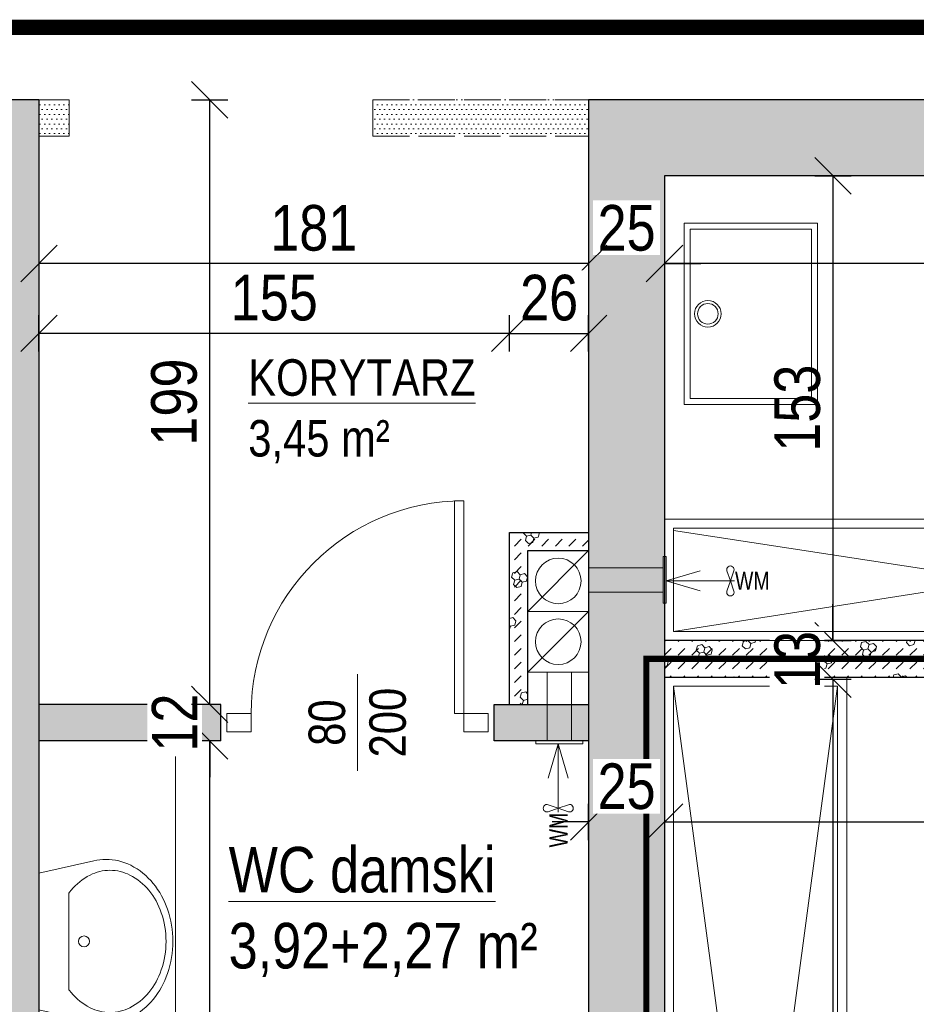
# Model space of a CAD drawing. Header units: millimetres. Extents: x 31175 to 52214, y -18116 to -5516.
# Tile 69 of 155: x 32552 to 32847, y -6679 to -6355. Entities that reach past the tile are written whole.
import ezdxf

# ---------------------------------------------------------------- set-up
doc = ezdxf.new("R2010")
doc.units = ezdxf.units.MM
for name, pattern in [('ACAD_ISO02W100', [15, 12, -3]), ('ACAD_ISO03W100', [30, 12, -18]), ('ACAD_ISO05W100', [33, 24, -3, 0, -3, 0, -3])]:
    doc.linetypes.add(name, pattern=pattern)
doc.layers.get('Defpoints').update_dxf_attribs({"color": 6})
for name, color, linetype, lineweight in [('A-ARM', 225, 'Continuous', 0), ('A-ciekie', 161, 'Continuous', 9), ('A-DRZ', 154, 'Continuous', 0), ('A-opis', 130, 'Continuous', 9), ('A-wymiar', 177, 'Continuous', 0), ('A_opis_drzwi', 60, 'Continuous', 0), ('A_p_poż', 7, 'Continuous', 0), ('A_SCIANA_ISTN', 253, 'Continuous', 25), ('A_SCINAN_PROJ_DZIALOWA', 5, 'Continuous', 30)]:
    doc.layers.add(name, color=color, linetype=linetype, lineweight=lineweight)
for name, color, linetype, lineweight, true_color in [('A-MEB', 7, 'Continuous', 0, 0x849491), ('A-wyposaż_kuchni', 9, 'Continuous', 13, 0x808080), ('A_SCIANA DO WYBURZENIA', 7, 'ACAD_ISO02W100', 18, 0xf7833b), ('S_KRESKOWANIE_SC_ISTN', 7, 'Continuous', 0, 0x878787)]:
    doc.layers.add(name, color=color, linetype=linetype, lineweight=lineweight, true_color=true_color)
doc.styles.add('BIKWYM', font='BIKROMSW.SHX', dxfattribs={"width": 0.8})
doc.styles.add('wymiary', font='ARIALN.TTF')
doc.dimstyles.new('anka', dxfattribs={"dimtxt": 15, "dimasz": 12, "dimexe": 6, "dimexo": 0.0625, "dimgap": 4, "dimtad": 1, "dimdec": 0, "dimzin": 0, "dimdsep": 46, "dimtxsty": 'wymiary', "dimblk": 'OBLIQUE', "dimcen": 0.09, "dimclrt": 7, "dimadec": 0, "dimazin": 0, "dimtfac": 1, "dimtdec": 0, "dimtix": 1, "dimtofl": 0, "dimtmove": 0, "dimatfit": 3, "dimldrblk": 'OBLIQUE', "dimfxl": 6, "dimfxlon": 1, "dimtfill": 1, "dimtolj": 1, "dimtzin": 0, "dimarcsym": 0})
pattern_1 = [(15, (-1.139, -4.25), (3.882286, 14.4888864), [1.46647, -13.53353]), (15, (0.657, -2.453), (3.882286, 14.4888864), [1.46647, -13.53353]), (15, (-1.796, -1.796), (3.882286, 14.4888864), [1.46647, -13.53353]), (15, (0, 0), (3.882286, 14.4888864), [1.46647, -13.53353]), (15, (-2.453, 0.657), (3.882286, 14.4888864), [1.46647, -13.53353]), (75, (-2.833, -0.759), (-10.6066007, 10.6066014), [1.46647, -13.53353]), (75, (-2.176, -3.213), (-10.6066007, 10.6066014), [1.46647, -13.53353]), (75, (-0.38, -1.417), (-10.6066007, 10.6066014), [1.46647, -13.53353]), (75, (0.278, -3.87), (-10.6066007, 10.6066014), [1.46647, -13.53353]), (75, (2.074, -2.074), (-10.6066007, 10.6066014), [1.46647, -13.53353]), (315, (-2.176, -3.213), (14.4888866, 3.882285), [1.46647, -13.53353]), (315, (-2.833, -0.759), (14.4888866, 3.882285), [1.46647, -13.53353]), (315, (-0.38, -1.417), (14.4888866, 3.882285), [1.46647, -13.53353]), (315, (1.417, 0.38), (14.4888866, 3.882285), [1.46647, -13.53353]), (315, (-1.037, 1.037), (14.4888866, 3.882285), [1.46647, -13.53353]), (45, (0, 0), (4e-16, 4.49012806), [3.175, -3.175])]

# ---------------------------------------------------------------- blocks, each defined once
blk = doc.blocks.new('_OBLIQUE')
at = {"color": 0, "linetype": 'ByBlock'}
blk.add_line((-0.5, -0.5), (0.5, 0.5), dxfattribs=at)
blk = doc.blocks.new('*D203')
at = {"layer": 'A-wymiar', "color": 0, "lineweight": -2, "transparency": 16777216}
for p, q in [((32764.51, -6613.43), (32764.51, -6625.43)), ((33019.51, -6613.43), (33019.51, -6625.43)), ((32764.51, -6619.43), (33019.51, -6619.43))]:
    blk.add_line(p, q, dxfattribs=at)
at = {"layer": 'Defpoints', "color": 0, "transparency": 16777216}
for p in [(32764.51, -6571.73), (33019.51, -6571.73), (33019.51, -6619.43)]:
    blk.add_point(p, dxfattribs=at)
at = {"layer": 'A-wymiar', "color": 0, "lineweight": -2, "transparency": 16777216, "xscale": 12, "yscale": 12, "zscale": 12, "rotation": 180}
blk.add_blockref('_OBLIQUE', (32764.51, -6619.43), dxfattribs=at)
at = {"layer": 'A-wymiar', "color": 0, "lineweight": -2, "transparency": 16777216, "xscale": 12, "yscale": 12, "zscale": 12}
blk.add_blockref('_OBLIQUE', (33019.51, -6619.43), dxfattribs=at)
at = {"layer": 'A-wymiar', "color": 7, "lineweight": 9, "transparency": 16777216, "insert": (32892.01, -6607.77), "char_height": 15, "attachment_point": 5, "style": 'wymiary', "bg_fill": 3, "box_fill_scale": 1.1, "bg_fill_color": 256, "bg_fill_true_color": 13158600, "bg_fill_transparency": 0}
blk.add_mtext('\\A1;255', dxfattribs=at)
blk = doc.blocks.new('*D217')
at = {"layer": 'A-wymiar', "color": 0, "lineweight": -2, "transparency": 16777216}
for p, q in [((32813.94, -6406.73), (32825.94, -6406.73)), ((32819.94, -6406.73), (32819.94, -6559.73)), ((32813.94, -6559.73), (32825.94, -6559.73))]:
    blk.add_line(p, q, dxfattribs=at)
at = {"layer": 'Defpoints', "color": 0, "transparency": 16777216}
for p in [(32764.51, -6406.73), (32764.51, -6559.73), (32819.94, -6559.73)]:
    blk.add_point(p, dxfattribs=at)
at = {"layer": 'A-wymiar', "color": 0, "lineweight": -2, "transparency": 16777216, "xscale": 12, "yscale": 12, "zscale": 12}
for p, rotation in [((32819.94, -6406.73), 90), ((32819.94, -6559.73), 270)]:
    blk.add_blockref('_OBLIQUE', p, dxfattribs=dict(at, rotation=rotation))
at = {"layer": 'A-wymiar', "color": 7, "lineweight": 9, "transparency": 16777216, "insert": (32808.28, -6483.23), "char_height": 15, "attachment_point": 5, "rotation": 90, "style": 'wymiary', "bg_fill": 3, "box_fill_scale": 1.1, "bg_fill_color": 256, "bg_fill_true_color": 13158600, "bg_fill_transparency": 0}
blk.add_mtext('\\A1;153', dxfattribs=at)
blk = doc.blocks.new('*D218')
at = {"layer": 'A-wymiar', "color": 0, "lineweight": -2, "transparency": 16777216}
for p, q in [((32819.94, -6559.73), (32819.94, -6547.73)), ((32813.94, -6559.73), (32825.94, -6559.73)), ((32813.94, -6572.48), (32825.94, -6572.48)), ((32819.94, -6572.48), (32819.94, -6584.48))]:
    blk.add_line(p, q, dxfattribs=at)
at = {"layer": 'Defpoints', "color": 0, "transparency": 16777216}
for p in [(32764.51, -6559.73), (32762.65, -6572.48), (32819.94, -6572.48)]:
    blk.add_point(p, dxfattribs=at)
at = {"layer": 'A-wymiar', "color": 0, "lineweight": -2, "transparency": 16777216, "xscale": 12, "yscale": 12, "zscale": 12}
for p, rotation in [((32819.94, -6559.73), 270), ((32819.94, -6572.48), 90)]:
    blk.add_blockref('_OBLIQUE', p, dxfattribs=dict(at, rotation=rotation))
at = {"layer": 'A-wymiar', "color": 7, "lineweight": 9, "transparency": 16777216, "insert": (32808.28, -6566.1), "char_height": 15, "attachment_point": 5, "rotation": 90, "style": 'wymiary', "bg_fill": 3, "box_fill_scale": 1.1, "bg_fill_color": 256, "bg_fill_true_color": 13158600, "bg_fill_transparency": 0}
blk.add_mtext('\\A1;13', dxfattribs=at)
blk = doc.blocks.new('*D219')
at = {"layer": 'A-wymiar', "color": 0, "lineweight": -2, "transparency": 16777216}
for p, q in [((32813.94, -6572.48), (32825.94, -6572.48)), ((32819.94, -6572.48), (32819.94, -6981.73)), ((32813.94, -6981.73), (32825.94, -6981.73))]:
    blk.add_line(p, q, dxfattribs=at)
at = {"layer": 'Defpoints', "color": 0, "transparency": 16777216}
for p in [(32762.65, -6572.48), (32764.51, -6981.73), (32819.94, -6981.73)]:
    blk.add_point(p, dxfattribs=at)
at = {"layer": 'A-wymiar', "color": 0, "lineweight": -2, "transparency": 16777216, "xscale": 12, "yscale": 12, "zscale": 12}
for p, rotation in [((32819.94, -6572.48), 90), ((32819.94, -6981.73), 270)]:
    blk.add_blockref('_OBLIQUE', p, dxfattribs=dict(at, rotation=rotation))
at = {"layer": 'A-wymiar', "color": 7, "lineweight": 9, "transparency": 16777216, "insert": (32808.28, -6777.1), "char_height": 15, "attachment_point": 5, "rotation": 90, "style": 'wymiary', "bg_fill": 3, "box_fill_scale": 1.1, "bg_fill_color": 256, "bg_fill_true_color": 13158600, "bg_fill_transparency": 0}
blk.add_mtext('\\A1;409', dxfattribs=at)
blk = doc.blocks.new('DYBY2002-B03x0208')
at = {"layer": 'A-ARM'}
for p, q in [((-25, 0), (-29.51, 20.09)), ((25, 0), (29.51, 20.09)), ((-17.69, 11), (17.69, 11)), ((-25, 0), (25, 0))]:
    blk.add_line(p, q, dxfattribs=at)
for points in [[(29.51, 20.09, 0.055281), (30, 24.5, 0.117889), (27.82, 33.61, 0.104524), (21.21, 41.82, 0.089899), (11.74, 47.07, 0.081729), (0, 49, 0.081729), (-11.74, 47.07, 0.089899), (-21.21, 41.82, 0.104524), (-27.82, 33.61, 0.117889), (-30, 24.5, 0.117889)], [(17.69, 11, 0.011961), (18.68, 11.77, 0.104524), (24.25, 18.7, 0.117889), (26, 26, 0.117889), (24.25, 33.3, 0.104524), (18.68, 40.23, 0.089899), (10.46, 44.78, 0.081729), (0, 46.5, 0.081729), (-10.46, 44.78, 0.089899), (-18.68, 40.23, 0.104524), (-24.25, 33.3, 0.117889), (-26, 26, 0.117889)], [(-26, 26, 0.117889), (-24.25, 18.7, 0.104524), (-18.68, 11.77, 0.011961), (-17.69, 11, 0.081729)], [(-30, 24.5, 0.055281), (-29.51, 20.09, 0.104524)]]:
    blk.add_lwpolyline(points, format="xyb", dxfattribs=at)
blk.add_circle((0, 16.5), 2, dxfattribs=at)
blk = doc.blocks.new('*D442')
at = {"layer": 'A-wymiar', "color": 0, "lineweight": -2, "transparency": 16777216}
for p, q in [((32739.51, -6625.43), (32739.51, -6613.43)), ((32764.51, -6613.43), (32764.51, -6625.43)), ((32739.51, -6619.43), (32727.51, -6619.43)), ((32764.51, -6619.43), (32776.51, -6619.43))]:
    blk.add_line(p, q, dxfattribs=at)
at = {"layer": 'Defpoints', "color": 0, "transparency": 16777216}
for p in [(32764.51, -6571.73), (32739.51, -6619.43), (32739.51, -6629.48)]:
    blk.add_point(p, dxfattribs=at)
at = {"layer": 'A-wymiar', "color": 0, "lineweight": -2, "transparency": 16777216, "xscale": 12, "yscale": 12, "zscale": 12}
blk.add_blockref('_OBLIQUE', (32739.51, -6619.43), dxfattribs=at)
at = {"layer": 'A-wymiar', "color": 0, "lineweight": -2, "transparency": 16777216, "xscale": 12, "yscale": 12, "zscale": 12, "rotation": 180}
blk.add_blockref('_OBLIQUE', (32764.51, -6619.43), dxfattribs=at)
at = {"layer": 'A-wymiar', "color": 7, "lineweight": 9, "transparency": 16777216, "insert": (32752.01, -6607.77), "char_height": 15, "attachment_point": 5, "style": 'wymiary', "bg_fill": 3, "box_fill_scale": 1.1, "bg_fill_color": 256, "bg_fill_true_color": 13158600, "bg_fill_transparency": 0}
blk.add_mtext('\\A1;25', dxfattribs=at)
blk = doc.blocks.new('*D469')
at = {"layer": 'A-wymiar', "color": 0, "lineweight": -2, "transparency": 16777216}
for p, q in [((32764.51, -6429.62), (32764.51, -6441.62)), ((32987.51, -6429.62), (32987.51, -6441.62)), ((32987.51, -6435.62), (32764.51, -6435.62))]:
    blk.add_line(p, q, dxfattribs=at)
at = {"layer": 'Defpoints', "color": 0, "transparency": 16777216}
for p in [(32764.51, -6406.73), (32987.51, -6406.73), (32764.51, -6435.62)]:
    blk.add_point(p, dxfattribs=at)
at = {"layer": 'A-wymiar', "color": 0, "lineweight": -2, "transparency": 16777216, "xscale": 12, "yscale": 12, "zscale": 12, "rotation": 180}
blk.add_blockref('_OBLIQUE', (32764.51, -6435.62), dxfattribs=at)
at = {"layer": 'A-wymiar', "color": 0, "lineweight": -2, "transparency": 16777216, "xscale": 12, "yscale": 12, "zscale": 12}
blk.add_blockref('_OBLIQUE', (32987.51, -6435.62), dxfattribs=at)
at = {"layer": 'A-wymiar', "color": 7, "transparency": 16777216, "insert": (32876.01, -6423.96), "char_height": 15, "attachment_point": 5, "style": 'wymiary', "bg_fill": 3, "box_fill_scale": 1.1, "bg_fill_color": 256, "bg_fill_true_color": 13158600, "bg_fill_transparency": 0}
blk.add_mtext('\\A1;223', dxfattribs=at)
blk = doc.blocks.new('*D470')
at = {"layer": 'A-wymiar', "color": 0, "lineweight": -2, "transparency": 16777216}
for p, q in [((32739.51, -6429.62), (32739.51, -6441.62)), ((32764.51, -6429.62), (32764.51, -6441.62)), ((32739.51, -6435.62), (32727.51, -6435.62)), ((32764.51, -6435.62), (32776.51, -6435.62))]:
    blk.add_line(p, q, dxfattribs=at)
at = {"layer": 'Defpoints', "color": 0, "transparency": 16777216}
for p in [(32739.51, -6393.73), (32764.51, -6406.73), (32739.51, -6435.62)]:
    blk.add_point(p, dxfattribs=at)
at = {"layer": 'A-wymiar', "color": 0, "lineweight": -2, "transparency": 16777216, "xscale": 12, "yscale": 12, "zscale": 12}
blk.add_blockref('_OBLIQUE', (32739.51, -6435.62), dxfattribs=at)
at = {"layer": 'A-wymiar', "color": 0, "lineweight": -2, "transparency": 16777216, "xscale": 12, "yscale": 12, "zscale": 12, "rotation": 180}
blk.add_blockref('_OBLIQUE', (32764.51, -6435.62), dxfattribs=at)
at = {"layer": 'A-wymiar', "color": 7, "transparency": 16777216, "insert": (32752.01, -6423.96), "char_height": 15, "attachment_point": 5, "style": 'wymiary', "bg_fill": 3, "box_fill_scale": 1.1, "bg_fill_color": 256, "bg_fill_true_color": 13158600, "bg_fill_transparency": 0}
blk.add_mtext('\\A1;25', dxfattribs=at)
blk = doc.blocks.new('*D471')
at = {"layer": 'A-wymiar', "color": 0, "lineweight": -2, "transparency": 16777216}
for p, q in [((32558.51, -6429.62), (32558.51, -6441.62)), ((32739.51, -6429.62), (32739.51, -6441.62)), ((32739.51, -6435.62), (32558.51, -6435.62))]:
    blk.add_line(p, q, dxfattribs=at)
at = {"layer": 'Defpoints', "color": 0, "transparency": 16777216}
for p in [(32558.51, -6393.73), (32739.51, -6393.73), (32558.51, -6435.62)]:
    blk.add_point(p, dxfattribs=at)
at = {"layer": 'A-wymiar', "color": 0, "lineweight": -2, "transparency": 16777216, "xscale": 12, "yscale": 12, "zscale": 12, "rotation": 180}
blk.add_blockref('_OBLIQUE', (32558.51, -6435.62), dxfattribs=at)
at = {"layer": 'A-wymiar', "color": 0, "lineweight": -2, "transparency": 16777216, "xscale": 12, "yscale": 12, "zscale": 12}
blk.add_blockref('_OBLIQUE', (32739.51, -6435.62), dxfattribs=at)
at = {"layer": 'A-wymiar', "color": 7, "transparency": 16777216, "insert": (32649.01, -6423.96), "char_height": 15, "attachment_point": 5, "style": 'wymiary', "bg_fill": 3, "box_fill_scale": 1.1, "bg_fill_color": 256, "bg_fill_true_color": 13158600, "bg_fill_transparency": 0}
blk.add_mtext('\\A1;181', dxfattribs=at)
blk = doc.blocks.new('*D523')
at = {"layer": 'A-wymiar', "color": 0, "lineweight": -2, "transparency": 16777216}
for p, q in [((32618.34, -6592.73), (32608.74, -6592.73)), ((32614.74, -6809.73), (32614.74, -6592.73)), ((32610.58, -6809.73), (32620.74, -6809.73))]:
    blk.add_line(p, q, dxfattribs=at)
at = {"layer": 'Defpoints', "color": 0, "transparency": 16777216}
for p in [(32614.74, -6592.73), (32618.4, -6592.73), (32610.51, -6809.73)]:
    blk.add_point(p, dxfattribs=at)
at = {"layer": 'A-wymiar', "color": 0, "lineweight": -2, "transparency": 16777216, "xscale": 12, "yscale": 12, "zscale": 12}
for p, rotation in [((32614.74, -6592.73), 90), ((32614.74, -6809.73), 270)]:
    blk.add_blockref('_OBLIQUE', p, dxfattribs=dict(at, rotation=rotation))
at = {"layer": 'A-wymiar', "color": 7, "lineweight": 9, "transparency": 16777216, "insert": (32603.21, -6701.23), "char_height": 15, "attachment_point": 5, "rotation": 90, "style": 'wymiary', "bg_fill": 3, "box_fill_scale": 1.1, "bg_fill_color": 256, "bg_fill_true_color": 13158600, "bg_fill_transparency": 0}
blk.add_mtext('\\A1;217', dxfattribs=at)
blk = doc.blocks.new('*D524')
at = {"layer": 'A-wymiar', "color": 0, "lineweight": -2, "transparency": 16777216}
for p, q in [((32614.74, -6580.73), (32614.74, -6568.73)), ((32618.34, -6580.73), (32608.74, -6580.73)), ((32618.34, -6592.73), (32608.74, -6592.73)), ((32614.74, -6592.73), (32614.74, -6604.73))]:
    blk.add_line(p, q, dxfattribs=at)
at = {"layer": 'Defpoints', "color": 0, "transparency": 16777216}
for p in [(32614.74, -6580.73), (32618.4, -6580.73), (32618.4, -6592.73)]:
    blk.add_point(p, dxfattribs=at)
at = {"layer": 'A-wymiar', "color": 0, "lineweight": -2, "transparency": 16777216, "xscale": 12, "yscale": 12, "zscale": 12}
for p, rotation in [((32614.74, -6580.73), 270), ((32614.74, -6592.73), 90)]:
    blk.add_blockref('_OBLIQUE', p, dxfattribs=dict(at, rotation=rotation))
at = {"layer": 'A-wymiar', "color": 7, "lineweight": 9, "transparency": 16777216, "insert": (32603.21, -6586.73), "char_height": 15, "attachment_point": 5, "rotation": 90, "style": 'wymiary', "bg_fill": 3, "box_fill_scale": 1.1, "bg_fill_color": 256, "bg_fill_true_color": 13158600, "bg_fill_transparency": 0}
blk.add_mtext('\\A1;12', dxfattribs=at)
blk = doc.blocks.new('*D525')
at = {"layer": 'A-wymiar', "color": 0, "lineweight": -2, "transparency": 16777216}
for p, q in [((32608.74, -6381.73), (32620.74, -6381.73)), ((32614.74, -6580.73), (32614.74, -6381.73)), ((32618.34, -6580.73), (32608.74, -6580.73))]:
    blk.add_line(p, q, dxfattribs=at)
at = {"layer": 'Defpoints', "color": 0, "transparency": 16777216}
for p in [(32558.51, -6381.73), (32614.74, -6381.73), (32618.4, -6580.73)]:
    blk.add_point(p, dxfattribs=at)
at = {"layer": 'A-wymiar', "color": 0, "lineweight": -2, "transparency": 16777216, "xscale": 12, "yscale": 12, "zscale": 12}
for p, rotation in [((32614.74, -6381.73), 90), ((32614.74, -6580.73), 270)]:
    blk.add_blockref('_OBLIQUE', p, dxfattribs=dict(at, rotation=rotation))
at = {"layer": 'A-wymiar', "color": 7, "lineweight": 9, "transparency": 16777216, "insert": (32603.08, -6481.23), "char_height": 15, "attachment_point": 5, "rotation": 90, "style": 'wymiary', "bg_fill": 3, "box_fill_scale": 1.1, "bg_fill_color": 256, "bg_fill_true_color": 13158600, "bg_fill_transparency": 0}
blk.add_mtext('\\A1;199', dxfattribs=at)
blk = doc.blocks.new('*D526')
at = {"layer": 'A-wymiar', "color": 0, "lineweight": -2, "transparency": 16777216}
for p, q in [((32713.51, -6464.59), (32713.51, -6452.59)), ((32739.51, -6464.59), (32739.51, -6452.59)), ((32713.51, -6458.59), (32739.51, -6458.59))]:
    blk.add_line(p, q, dxfattribs=at)
at = {"layer": 'Defpoints', "color": 0, "transparency": 16777216}
for p in [(32739.51, -6458.59), (32713.51, -6524.1), (32739.51, -6524.1)]:
    blk.add_point(p, dxfattribs=at)
at = {"layer": 'A-wymiar', "color": 0, "lineweight": -2, "transparency": 16777216, "xscale": 12, "yscale": 12, "zscale": 12, "rotation": 180}
blk.add_blockref('_OBLIQUE', (32713.51, -6458.59), dxfattribs=at)
at = {"layer": 'A-wymiar', "color": 0, "lineweight": -2, "transparency": 16777216, "xscale": 12, "yscale": 12, "zscale": 12}
blk.add_blockref('_OBLIQUE', (32739.51, -6458.59), dxfattribs=at)
at = {"layer": 'A-wymiar', "color": 7, "transparency": 16777216, "insert": (32726.51, -6446.93), "char_height": 15, "attachment_point": 5, "style": 'wymiary', "bg_fill": 3, "box_fill_scale": 1.1, "bg_fill_color": 256, "bg_fill_true_color": 13158600, "bg_fill_transparency": 0}
blk.add_mtext('\\A1;26', dxfattribs=at)
blk = doc.blocks.new('*D527')
at = {"layer": 'A-wymiar', "color": 0, "lineweight": -2, "transparency": 16777216}
for p, q in [((32558.51, -6464.59), (32558.51, -6452.59)), ((32713.51, -6464.59), (32713.51, -6452.59)), ((32713.51, -6458.59), (32558.51, -6458.59))]:
    blk.add_line(p, q, dxfattribs=at)
at = {"layer": 'Defpoints', "color": 0, "transparency": 16777216}
for p in [(32558.51, -6458.59), (32713.51, -6524.1), (32558.51, -6580.73)]:
    blk.add_point(p, dxfattribs=at)
at = {"layer": 'A-wymiar', "color": 0, "lineweight": -2, "transparency": 16777216, "xscale": 12, "yscale": 12, "zscale": 12, "rotation": 180}
blk.add_blockref('_OBLIQUE', (32558.51, -6458.59), dxfattribs=at)
at = {"layer": 'A-wymiar', "color": 0, "lineweight": -2, "transparency": 16777216, "xscale": 12, "yscale": 12, "zscale": 12}
blk.add_blockref('_OBLIQUE', (32713.51, -6458.59), dxfattribs=at)
at = {"layer": 'A-wymiar', "color": 7, "transparency": 16777216, "insert": (32636.01, -6446.93), "char_height": 15, "attachment_point": 5, "style": 'wymiary', "bg_fill": 3, "box_fill_scale": 1.1, "bg_fill_color": 256, "bg_fill_true_color": 13158600, "bg_fill_transparency": 0}
blk.add_mtext('\\A1;155', dxfattribs=at)
blk = doc.blocks.new('DRZWI-RZ-41')
at = {"layer": 'A-DRZ'}
for points in [[(9, 43), (3, 43), (3, 35), (9, 35)], [(9, -43), (3, -43), (3, -35), (9, -35)]]:
    blk.add_lwpolyline(points, close=True, dxfattribs=at)
for points in [[(9, -35), (9, -32), (79, -32)], [(79, -35), (79, -32)]]:
    blk.add_lwpolyline(points, dxfattribs=at)
at = {"layer": 'A-DRZ', "extrusion": (0, 0, -1)}
blk.add_lwpolyline([(-9, -35), (-79, -35)], dxfattribs=at)
at = {"layer": 'A-DRZ', "color": 1, "extrusion": (0, 0, -1)}
blk.add_arc((-9, -35), 70, 90, 180, dxfattribs=at)

msp = doc.modelspace()

# ---------------------------------------------------------------- hatches: boundary and pattern name
at = {"layer": 'A_SCIANA DO WYBURZENIA', "transparency": 33554687}
h = msp.add_hatch(dxfattribs=at)
h.set_pattern_fill('DOTS', color=256)
h.paths.add_polyline_path([(32568.51, -6381.73), (32558.51, -6381.73), (32558.51, -6393.73), (32568.51, -6393.73)])
h = msp.add_hatch(dxfattribs=at)
h.set_pattern_fill('DOTS', color=256)
h.paths.add_polyline_path([(32739.51, -6381.73), (32668.51, -6381.73), (32668.51, -6393.73), (32739.51, -6393.73)])
at = {"layer": 'A_SCINAN_PROJ_DZIALOWA', "lineweight": 9, "true_color": 0x27773c, "transparency": 33554610}
h = msp.add_hatch(dxfattribs=at)
h.set_pattern_fill('GAZOBETON S100 ISO 1J', color=97, pattern_type=2)
h.set_pattern_definition(pattern_1)
h.paths.add_polyline_path([(32739.51, -6524.1), (32713.51, -6524.1), (32713.51, -6580.73), (32719.51, -6580.73), (32719.51, -6530.1), (32739.51, -6530.1)])
h = msp.add_hatch(dxfattribs=at)
h.set_pattern_fill('GAZOBETON S100 ISO 1J', color=97, pattern_type=2)
h.set_pattern_definition(pattern_1)
h.paths.add_polyline_path([(33019.51, -6559.73), (32764.51, -6559.73), (32764.51, -6571.73), (33019.51, -6571.73)])
at = {"layer": 'S_KRESKOWANIE_SC_ISTN', "transparency": 33554559}
h = msp.add_hatch(color=256, dxfattribs=at)
h.dxf.hatch_style = 1
h.paths.add_polyline_path([(32584.51, -6821.73), (32610.51, -6821.73), (32610.51, -6809.73), (32558.51, -6809.73), (32558.51, -6629.48), (32558.51, -6381.73), (32546.51, -6381.73), (32546.51, -7006.73), (32692.01, -7006.73), (32692.01, -6981.73), (32584.51, -6981.73)])
h = msp.add_hatch(color=256, dxfattribs=at)
h.dxf.hatch_style = 1
h.paths.add_polyline_path([(33229.96, -6381.73), (32739.51, -6381.73), (32739.51, -6809.73), (32700.51, -6809.73), (32700.51, -6821.73), (32726.51, -6821.73), (32726.51, -6981.73), (32692.01, -6981.73), (32692.01, -7006.73), (32782.09, -7006.73), (32782.09, -7006.73), (32859.01, -7006.73), (32859.01, -6981.73), (32764.51, -6981.73), (32764.51, -6827.62), (32764.51, -6406.73), (33229.96, -6406.73)])
h = msp.add_hatch(color=256, dxfattribs=at)
h.dxf.hatch_style = 1
h.paths.add_polyline_path([(32618.4, -6580.73), (32558.51, -6580.73), (32558.51, -6592.73), (32618.4, -6592.73)])
h = msp.add_hatch(color=256, dxfattribs=at)
h.dxf.hatch_style = 1
h.paths.add_polyline_path([(32739.51, -6580.73), (32708.4, -6580.73), (32708.4, -6592.73), (32739.51, -6592.73)])

# ---------------------------------------------------------------- linework, layer by layer
at = {"layer": 'A-ciekie'}
for points in [[(32719.51, -6530.1), (32719.51, -6550.1), (32739.51, -6550.1), (32739.51, -6530.1), (32719.51, -6530.1)], [(32739.51, -6530.1), (32719.51, -6550.1)], [(32719.51, -6550.1), (32719.51, -6570.1), (32739.51, -6570.1), (32739.51, -6550.1), (32719.51, -6550.1)], [(32739.51, -6550.1), (32719.51, -6570.1)], [(32725.86, -6570.1), (32725.86, -6592.73)]]:
    msp.add_lwpolyline(points, dxfattribs=at)
for centre in [(32729.51, -6540.1), (32729.51, -6560.1)]:
    msp.add_circle(centre, 7.5, dxfattribs=at)
at = {"layer": 'A-MEB'}
for points in [[(32824.51, -6571.73), (32824.51, -6981.73), (32764.51, -6981.73), (32764.51, -6571.73)], [(32821.51, -6574.73), (32821.51, -6978.73), (32767.51, -6978.73), (32767.51, -6574.73)]]:
    msp.add_lwpolyline(points, close=True, dxfattribs=at)
for points in [[(32767.51, -6574.73), (32821.51, -6978.73)], [(32821.51, -6574.73), (32767.51, -6978.73)]]:
    msp.add_lwpolyline(points, dxfattribs=at)
at = {"layer": 'A-opis', "color": 156, "linetype": 'ACAD_ISO03W100', "true_color": 0x0f468a, "const_width": 5}
msp.add_lwpolyline([(32546.51, -7006.73), (32546.51, -6357.85), (35344.05, -6357.85), (35344.05, -7084.53), (32740.01, -7084.53)], dxfattribs=at)
at = {"layer": 'A-wyposaż_kuchni'}
msp.add_lwpolyline([(32603.51, -6592.73), (32558.51, -6592.73), (32558.51, -6809.73), (32603.51, -6809.73)], close=True, dxfattribs=at)
at = {"layer": 'A_SCIANA DO WYBURZENIA', "transparency": 33554687}
for p, q in [((32558.51, -6381.73), (32568.51, -6381.73)), ((32568.51, -6381.73), (32568.51, -6393.73)), ((32668.51, -6381.73), (32739.51, -6381.73)), ((32668.51, -6381.73), (32668.51, -6393.73)), ((32558.51, -6393.73), (32568.51, -6393.73)), ((32668.51, -6393.73), (32739.51, -6393.73))]:
    msp.add_line(p, q, dxfattribs=at)
at = {"layer": 'A_SCIANA_ISTN'}
for p, q in [((32558.51, -6381.73), (32479.62, -6381.73)), ((32558.51, -6381.73), (32558.51, -6393.73)), ((32558.51, -6381.73), (32558.51, -6809.73)), ((32739.51, -6381.73), (32739.51, -6809.73)), ((33229.96, -6381.73), (32739.51, -6381.73)), ((32739.51, -6381.73), (32739.51, -6393.73)), ((32739.51, -6381.73), (32739.51, -6809.73)), ((33229.96, -6406.73), (32764.51, -6406.73)), ((32764.51, -6406.73), (32764.51, -6981.73)), ((32764.51, -6406.73), (32764.51, -6981.73))]:
    msp.add_line(p, q, dxfattribs=at)
for points in [[(32618.4, -6592.73), (32618.4, -6580.73), (32558.51, -6580.73)], [(32618.4, -6592.73), (32558.51, -6592.73)]]:
    msp.add_lwpolyline(points, dxfattribs=at)
at = {"layer": 'A_SCINAN_PROJ_DZIALOWA'}
msp.add_lwpolyline([(33019.51, -6559.73), (32764.51, -6559.73), (32764.51, -6571.73), (33019.51, -6571.73)], close=True, dxfattribs=at)

# ---------------------------------------------------------------- block references
at = {"layer": 'A-ARM', "xscale": -0.9, "yscale": 0.9, "zscale": 0.9, "rotation": 270}
msp.add_blockref('DYBY2002-B03x0208', (32558.51, -6658.74), dxfattribs=at)

# ---------------------------------------------------------------- next in the draw order: dimensions: what is measured, and where the dimension line sits
at = {"layer": 'A-wymiar', "lineweight": 9}
for base, p1, p2, picture, middle in [((32819.94, -6559.73), (32764.51, -6406.73), (32764.51, -6559.73), '*D217', (32808.28, -6483.23)), ((32614.74, -6592.73), (32610.51, -6809.73), (32618.4, -6592.73), '*D523', (32603.21, -6701.23))]:
    dim = msp.add_linear_dim(base=base, p1=p1, p2=p2, angle=90, dimstyle='anka', dxfattribs=at)
    dim.commit()
    dim.dimension.update_dxf_attribs({"geometry": picture, "text_midpoint": middle})
dim = msp.add_linear_dim(base=(33019.51, -6619.43), p1=(32764.51, -6571.73), p2=(33019.51, -6571.73), dimstyle='anka', override={"dimtmove": 1}, dxfattribs=at)
dim.commit()
dim.dimension.update_dxf_attribs({"geometry": '*D203', "text_midpoint": (32892.01, -6607.77)})

# ---------------------------------------------------------------- next in the draw order: linework, layer by layer
at = {"layer": 'A-ciekie'}
for points in [[(32739.51, -6535.76), (32764.03, -6535.76)], [(32739.51, -6543.76), (32764.03, -6543.76)]]:
    msp.add_lwpolyline(points, dxfattribs=at)
at = {"layer": 'A-opis', "lineweight": 9}
for points in [[(32765.03, -6540.1), (32776.28, -6536.82)], [(32785.05, -6536.78), (32786.2, -6540.1)], [(32787.36, -6536.78), (32786.2, -6540.1)], [(32765.03, -6540.1), (32787.53, -6540.1)], [(32765.03, -6540.1), (32776.28, -6543.38)], [(32785.05, -6543.42), (32786.2, -6540.1)], [(32787.36, -6543.42), (32786.2, -6540.1)]]:
    msp.add_lwpolyline(points, dxfattribs=at)
for centre, start, end in [((32786.2, -6536.38), 340.8229, 199.1771), ((32786.2, -6543.82), 160.8229, 19.1771)]:
    msp.add_arc(centre, 1.22, start, end, dxfattribs=at)
at = {"layer": 'A-wyposaż_kuchni'}
for points in [[(32770.92, -6422.27), (32814.92, -6422.27), (32814.92, -6482.06), (32770.92, -6482.06)], [(32772.92, -6424.27), (32812.92, -6424.27), (32812.92, -6480.06), (32772.92, -6480.06)]]:
    msp.add_lwpolyline(points, close=True, dxfattribs=at)
for radius in [4.39, 3.39]:
    msp.add_circle((32778.77, -6452.16), radius, dxfattribs=at)

# ---------------------------------------------------------------- next in the draw order: texts
at = {"layer": 'A-opis', "lineweight": 9, "insert": (32793.4, -6540), "char_height": 6, "attachment_point": 5, "style": 'BIKWYM'}
msp.add_mtext_dynamic_manual_height_columns('WM', width=10.1211, gutter_width=12.5, heights=[0], dxfattribs=at)

# ---------------------------------------------------------------- next in the draw order: dimensions: what is measured, and where the dimension line sits
at = {"layer": 'A-wymiar', "lineweight": 9}
dim = msp.add_linear_dim(base=(32819.94, -6572.48), p1=(32764.51, -6559.73), p2=(32762.65, -6572.48), angle=90, dimstyle='anka', override={"dimtmove": 1}, dxfattribs=at)
dim.commit()
dim.dimension.update_dxf_attribs({"geometry": '*D218', "text_midpoint": (32808.28, -6566.1)})
dim = msp.add_linear_dim(base=(32614.74, -6580.73), p1=(32618.4, -6592.73), p2=(32618.4, -6580.73), angle=90, dimstyle='anka', dxfattribs=at)
dim.commit()
dim.dimension.update_dxf_attribs({"geometry": '*D524', "text_midpoint": (32603.21, -6586.73)})

# ---------------------------------------------------------------- next in the draw order: linework, layer by layer
at = {"layer": 'A-ciekie', "lineweight": 9}
msp.add_lwpolyline([(32764.03, -6546.75), (32764.03, -6547.45), (32765.03, -6547.45), (32765.03, -6532.75), (32765.03, -6532.06), (32764.03, -6532.06)], dxfattribs=at)
msp.add_lwpolyline([(32764.03, -6547.45), (32765.03, -6547.45), (32765.03, -6532.06), (32764.03, -6532.06)], close=True, dxfattribs=at)
at = {"layer": 'A-MEB'}
for points in [[(32987.51, -6559.73), (32764.51, -6559.73), (32764.51, -6519.73), (32987.51, -6519.73)], [(32984.51, -6556.73), (32767.51, -6556.73), (32767.51, -6522.73), (32984.51, -6522.73)]]:
    msp.add_lwpolyline(points, close=True, dxfattribs=at)
for points in [[(32984.51, -6522.73), (32767.51, -6556.73)], [(32767.51, -6523.52), (32984.51, -6556.73)]]:
    msp.add_lwpolyline(points, dxfattribs=at)

# ---------------------------------------------------------------- next in the draw order: dimensions: what is measured, and where the dimension line sits
at = {"layer": 'A-wymiar'}
dim = msp.add_linear_dim(base=(32764.51, -6435.62), p1=(32987.51, -6406.73), p2=(32764.51, -6406.73), dimstyle='anka', override={"dimtmove": 1}, dxfattribs=at)
dim.commit()
dim.dimension.update_dxf_attribs({"geometry": '*D469', "text_midpoint": (32876.01, -6423.96)})
at = {"layer": 'A-wymiar', "lineweight": 9}
dim = msp.add_linear_dim(base=(32819.94, -6981.73), p1=(32762.65, -6572.48), p2=(32764.51, -6981.73), angle=90, dimstyle='anka', override={"dimtmove": 1}, dxfattribs=at)
dim.commit()
dim.dimension.update_dxf_attribs({"geometry": '*D219', "text_midpoint": (32808.28, -6777.1)})

# ---------------------------------------------------------------- next in the draw order: linework, layer by layer
at = {"layer": 'A_p_poż', "color": 1, "linetype": 'ACAD_ISO05W100', "const_width": 2}
msp.add_lwpolyline([(32758.51, -6565.73), (33160.51, -6565.73), (33160.51, -6987.73), (32758.51, -6987.73)], close=True, dxfattribs=at)

# ---------------------------------------------------------------- next in the draw order: dimensions: what is measured, and where the dimension line sits
at = {"layer": 'A-wymiar'}
dim = msp.add_linear_dim(base=(32739.51, -6435.62), p1=(32764.51, -6406.73), p2=(32739.51, -6393.73), dimstyle='anka', override={"dimtmove": 1}, dxfattribs=at)
dim.commit()
dim.dimension.update_dxf_attribs({"geometry": '*D470', "text_midpoint": (32752.01, -6423.96)})

# ---------------------------------------------------------------- next in the draw order: dimensions: what is measured, and where the dimension line sits
dim = msp.add_linear_dim(base=(32558.51, -6435.62), p1=(32739.51, -6393.73), p2=(32558.51, -6393.73), dimstyle='anka', override={"dimtmove": 1}, dxfattribs=at)
dim.commit()
dim.dimension.update_dxf_attribs({"geometry": '*D471', "text_midpoint": (32649.01, -6423.96)})
at = {"layer": 'A-wymiar', "lineweight": 9}
dim = msp.add_linear_dim(base=(32739.51, -6619.43), p1=(32764.51, -6571.73), p2=(32739.51, -6629.48), dimstyle='anka', override={"dimtmove": 1}, dxfattribs=at)
dim.commit()
dim.dimension.update_dxf_attribs({"geometry": '*D442', "text_midpoint": (32752.01, -6607.77)})

# ---------------------------------------------------------------- next in the draw order: linework, layer by layer
at = {"layer": 'A-ciekie'}
msp.add_lwpolyline([(32733.86, -6570.1), (32733.86, -6592.73)], dxfattribs=at)
at = {"layer": 'A-ciekie', "lineweight": 9}
msp.add_lwpolyline([(32722.86, -6592.73), (32722.16, -6592.73), (32722.16, -6593.73), (32736.86, -6593.73), (32737.56, -6593.73), (32737.56, -6592.73)], dxfattribs=at)
msp.add_lwpolyline([(32722.16, -6592.73), (32722.16, -6593.73), (32737.56, -6593.73), (32737.56, -6592.73)], close=True, dxfattribs=at)
at = {"layer": 'A-opis', "lineweight": 9}
for points in [[(32729.51, -6593.73), (32726.23, -6604.98)], [(32729.51, -6593.73), (32729.51, -6616.23)], [(32729.51, -6593.73), (32732.8, -6604.98)], [(32726.19, -6613.74), (32729.51, -6614.9)], [(32726.19, -6616.05), (32729.51, -6614.9)], [(32732.84, -6613.74), (32729.51, -6614.9)], [(32732.84, -6616.05), (32729.51, -6614.9)]]:
    msp.add_lwpolyline(points, dxfattribs=at)
for centre, start, end in [((32725.79, -6614.9), 70.8229, 289.1771), ((32733.24, -6614.9), 250.8229, 109.1771)]:
    msp.add_arc(centre, 1.22, start, end, dxfattribs=at)
at = {"layer": 'A_SCIANA_ISTN'}
msp.add_lwpolyline([(32739.51, -6592.73), (32708.4, -6592.73), (32708.4, -6580.73), (32739.51, -6580.73)], dxfattribs=at)
at = {"layer": 'A_SCINAN_PROJ_DZIALOWA'}
for points in [[(32713.51, -6580.73), (32713.51, -6524.1), (32739.51, -6524.1)], [(32719.51, -6580.73), (32719.51, -6530.1), (32739.51, -6530.1)]]:
    msp.add_lwpolyline(points, dxfattribs=at)

# ---------------------------------------------------------------- next in the draw order: texts
at = {"layer": 'A-opis', "lineweight": 9, "insert": (32729.62, -6622.1), "char_height": 6, "attachment_point": 5, "rotation": 90, "style": 'BIKWYM'}
msp.add_mtext_dynamic_manual_height_columns('WM', width=10.1211, gutter_width=12.5, heights=[0], dxfattribs=at)
at = {"layer": 'A-opis', "color": 156, "true_color": 0x0f468a, "insert": (32569.86, -6627.64), "char_height": 15, "attachment_point": 1, "style": 'wymiary'}
msp.add_mtext_dynamic_manual_height_columns('\\pi51.127;{\\LWC damski\\P\\pi43.94;}3,92+2,27 m²', width=188.6534, gutter_width=12.5, heights=[0], dxfattribs=at)

# ---------------------------------------------------------------- next in the draw order: dimensions: what is measured, and where the dimension line sits
at = {"layer": 'A-wymiar', "lineweight": 9}
dim = msp.add_linear_dim(base=(32614.74, -6381.73), p1=(32618.4, -6580.73), p2=(32558.51, -6381.73), angle=90, dimstyle='anka', dxfattribs=at)
dim.commit()
dim.dimension.update_dxf_attribs({"geometry": '*D525', "text_midpoint": (32603.08, -6481.23)})

# ---------------------------------------------------------------- next in the draw order: dimensions: what is measured, and where the dimension line sits
at = {"layer": 'A-wymiar'}
dim = msp.add_linear_dim(base=(32739.51, -6458.59), p1=(32713.51, -6524.1), p2=(32739.51, -6524.1), dimstyle='anka', override={"dimtmove": 1}, dxfattribs=at)
dim.commit()
dim.dimension.update_dxf_attribs({"geometry": '*D526', "text_midpoint": (32726.51, -6446.93)})

# ---------------------------------------------------------------- next in the draw order: dimensions: what is measured, and where the dimension line sits
dim = msp.add_linear_dim(base=(32558.51, -6458.59), p1=(32713.51, -6524.1), p2=(32558.51, -6580.73), dimstyle='anka', override={"dimtmove": 1}, dxfattribs=at)
dim.commit()
dim.dimension.update_dxf_attribs({"geometry": '*D527', "text_midpoint": (32636.01, -6446.93)})

# ---------------------------------------------------------------- next in the draw order: linework, layer by layer
at = {"layer": 'A_opis_drzwi'}
msp.add_line((32663.4, -6602.62), (32663.4, -6570.83), dxfattribs=at)

# ---------------------------------------------------------------- next in the draw order: block references
at = {"layer": 'A-DRZ', "rotation": 90}
msp.add_blockref('DRZWI-RZ-41', (32663.4, -6592.73), dxfattribs=at)
msp.add_blockref('DRZWI-RZ-41', (32663.4, -6592.73), dxfattribs=at)

# ---------------------------------------------------------------- next in the draw order: texts
at = {"layer": 'A-opis', "color": 156, "true_color": 0x0f468a, "attachment_point": 1, "style": 'wymiary'}
for s, width, insert, char_height in [('\\pi57.578;{\\LKORYTARZ\\P\\pi71.411;}3,45 m²', 188.6534, (32569.86, -6467.13), 12), ('\\pi7.3978;{\\LISTNIEJACE POM. BIURIOWE\\P\\pi90.072;DO 2 OS.}', 251.8795, (31677.45, -6533.9), 15)]:
    msp.add_mtext_dynamic_manual_height_columns(s, width=width, gutter_width=12.5, heights=[0], dxfattribs=dict(at, insert=insert, char_height=char_height))
at = {"layer": 'A_opis_drzwi', "insert": (32663.4, -6586.73), "char_height": 12, "width": 42.7859, "attachment_point": 5, "rotation": 90, "style": 'wymiary'}
msp.add_mtext('80\\P200', dxfattribs=at)

doc.saveas('drawing.dxf')
